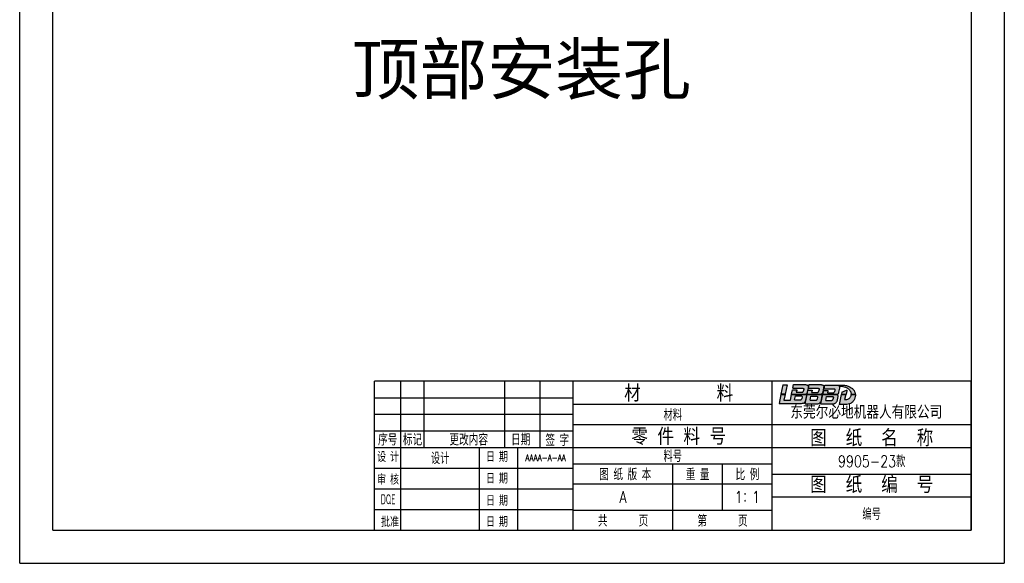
# Model space of a CAD drawing. Header units: millimetres. Extents: x 5876 to 6173, y 1277 to 1697.
# Tile 1 of 3: x 5876 to 6173, y 1277 to 1441. Entities that reach past the tile are written whole.
import ezdxf
from ezdxf.enums import TextEntityAlignment as Align

# ---------------------------------------------------------------- set-up
doc = ezdxf.new("R2010")
doc.units = ezdxf.units.MM
for name, color, linetype in [('1轮廓实线层', 7, 'Continuous'), ('2细线层', 4, 'Continuous'), ('5剖面线层', 2, 'Continuous'), ('6文字层', 3, 'Continuous'), ('图框层', 7, 'Continuous')]:
    doc.layers.add(name, color=color, linetype=linetype)
doc.styles.add('PC_TEXTSTYLE', font='isocp.shx', dxfattribs={"width": 0.8, "bigfont": 'hzfs.shx'})
doc.styles.get("Standard").update_dxf_attribs({"font": 'arial.ttf'})
doc.styles.add('TH_GBDIM', font='romans.shx', dxfattribs={"width": 0.8, "bigfont": 'gbcbig.shx'})

# ---------------------------------------------------------------- blocks, each defined once
blk = doc.blocks.new('A3纵')
at = {"layer": '5剖面线层', "true_color": 0x74d10a}
h = blk.add_hatch(color=72, dxfattribs=at)
h.dxf.hatch_style = 1
h.paths.add_polyline_path([(-55.51, 43.92), (-56.76, 43.92), (-57.36, 41.07), (-56.11, 41.07)])
edge = h.paths.add_edge_path()
edge.add_line((-57.96, 38.24), (-51.35, 38.24))
edge.add_spline(control_points=[(-51.35, 38.24), (-51.21, 38.26), (-50.93, 38.29), (-50.52, 38.36), (-50.24, 38.57), (-50.07, 38.76), (-50.02, 38.86)], knot_values=[0, 0, 0, 0, 3.612385, 7.048837, 10.255516, 12.349536, 12.349536, 12.349536, 12.349536], degree=3, periodic=0)
edge.add_line((-50.02, 38.86), (-49.64, 40.63))
edge.add_spline(control_points=[(-49.64, 40.63), (-49.64, 40.72), (-49.66, 40.81), (-49.66, 40.88), (-49.71, 40.94), (-49.73, 40.97)], knot_values=[0, 0, 0, 0, 0.476316, 1.44549, 2.246673, 2.246673, 2.246673, 2.246673], degree=3, periodic=0)
edge.add_line((-49.73, 40.97), (-54.18, 40.97))
edge.add_line((-54.18, 40.97), (-54.52, 39.3))
edge.add_line((-54.52, 39.3), (-56.49, 39.3))
edge.add_line((-56.49, 39.3), (-56.13, 40.97))
edge.add_line((-56.13, 40.97), (-57.38, 40.97))
edge.add_line((-57.38, 40.97), (-57.96, 38.24))
edge = h.paths.add_edge_path(flags=16)
edge.add_line((-52.99, 40.56), (-51.24, 40.56))
edge.add_spline(control_points=[(-51.24, 40.56), (-51.18, 40.54), (-51.08, 40.52), (-50.98, 40.39), (-50.97, 40.3), (-50.97, 40.26)], knot_values=[0, 0, 0, 0, 0.16594, 0.313706, 0.444871, 0.444871, 0.444871, 0.444871], degree=3, periodic=0)
edge.add_line((-50.97, 40.26), (-51.12, 39.64))
edge.add_spline(control_points=[(-51.12, 39.64), (-51.14, 39.57), (-51.2, 39.41), (-51.47, 39.34), (-51.65, 39.33), (-51.74, 39.32)], knot_values=[0, 0, 0, 0, 0.21656, 0.475605, 0.757612, 0.757612, 0.757612, 0.757612], degree=3, periodic=0)
edge.add_line((-51.74, 39.32), (-53.24, 39.32))
edge.add_line((-53.24, 39.32), (-52.99, 40.56))
edge = h.paths.add_edge_path()
edge.add_line((-53.9, 42.33), (-54.16, 41.07))
edge.add_line((-54.16, 41.07), (-49.89, 41.07))
edge.add_spline(control_points=[(-49.89, 41.07), (-49.86, 41.08), (-49.75, 41.1), (-49.64, 41.24), (-49.47, 41.38), (-49.45, 41.54), (-49.43, 41.62)], knot_values=[0, 0, 0, 0, 0.113541, 0.309529, 0.508983, 0.759853, 0.759853, 0.759853, 0.759853], degree=3, periodic=0)
edge.add_line((-49.43, 41.62), (-49.14, 42.98))
edge.add_spline(control_points=[(-49.14, 42.98), (-49.14, 43.07), (-49.13, 43.22), (-49.1, 43.46), (-49.2, 43.68), (-49.43, 43.82), (-49.67, 43.9), (-49.84, 43.93), (-49.92, 43.94)], knot_values=[0, 0, 0, 0, 0.270359, 0.459904, 0.691329, 0.959666, 1.234022, 1.467228, 1.467228, 1.467228, 1.467228], degree=3, periodic=0)
edge.add_line((-49.92, 43.94), (-53.56, 43.94))
edge.add_line((-53.56, 43.94), (-53.79, 42.84))
edge.add_line((-53.79, 42.84), (-50.84, 42.84))
edge.add_spline(control_points=[(-50.84, 42.84), (-50.8, 42.84), (-50.73, 42.83), (-50.63, 42.81), (-50.56, 42.77), (-50.49, 42.71), (-50.49, 42.63), (-50.49, 42.55), (-50.5, 42.49), (-50.5, 42.45)], knot_values=[0, 0, 0, 0, 0.109145, 0.202524, 0.297211, 0.376281, 0.445665, 0.519978, 0.62999, 0.62999, 0.62999, 0.62999], degree=3, periodic=0)
edge.add_line((-50.5, 42.47), (-50.66, 41.88))
edge.add_spline(control_points=[(-50.66, 41.88), (-50.68, 41.85), (-50.7, 41.79), (-50.77, 41.71), (-50.85, 41.66), (-50.92, 41.64), (-50.94, 41.63)], knot_values=[0, 0, 0, 0, 0.11249, 0.188578, 0.308405, 0.395813, 0.395813, 0.395813, 0.395813], degree=3, periodic=0)
edge.add_line((-50.94, 41.63), (-52.74, 41.63))
edge.add_line((-52.74, 41.63), (-52.62, 42.14))
edge.add_line((-52.62, 42.14), (-52.62, 42.33))
edge.add_line((-52.62, 42.33), (-53.9, 42.33))
edge = h.paths.add_edge_path()
edge.add_spline(control_points=[(-46.19, 42.84), (-46.15, 42.84), (-46.09, 42.83), (-45.99, 42.81), (-45.91, 42.77), (-45.85, 42.71), (-45.83, 42.62), (-45.85, 42.54), (-45.85, 42.48), (-45.86, 42.45)], knot_values=[0, 0, 0, 0, 0.109145, 0.202524, 0.297211, 0.376281, 0.459032, 0.54598, 0.631468, 0.631468, 0.631468, 0.631468], degree=3, periodic=0)
edge.add_line((-45.86, 42.45), (-46.02, 41.88))
edge.add_spline(control_points=[(-46.02, 41.88), (-46.03, 41.84), (-46.07, 41.74), (-46.17, 41.63), (-46.26, 41.6), (-46.3, 41.59)], knot_values=[0, 0, 0, 0, 0.133532, 0.314052, 0.429449, 0.429449, 0.429449, 0.429449], degree=3, periodic=0)
edge.add_line((-46.3, 41.59), (-48.11, 41.59))
edge.add_line((-48.11, 41.59), (-47.98, 42.14))
edge.add_line((-47.98, 42.14), (-47.98, 42.27))
edge.add_line((-47.98, 42.27), (-49.23, 42.27))
edge.add_line((-49.23, 42.27), (-49.48, 41.07))
edge.add_line((-49.48, 41.07), (-45.25, 41.07))
edge.add_spline(control_points=[(-45.25, 41.07), (-45.21, 41.08), (-45.11, 41.1), (-44.99, 41.24), (-44.83, 41.38), (-44.8, 41.54), (-44.79, 41.62)], knot_values=[0, 0, 0, 0, 0.113541, 0.309529, 0.508983, 0.759853, 0.759853, 0.759853, 0.759853], degree=3, periodic=0)
edge.add_line((-44.79, 41.62), (-44.5, 42.98))
edge.add_spline(control_points=[(-44.5, 42.98), (-44.49, 43.07), (-44.48, 43.22), (-44.46, 43.46), (-44.55, 43.68), (-44.78, 43.82), (-45.03, 43.9), (-45.2, 43.93), (-45.27, 43.94)], knot_values=[0, 0, 0, 0, 0.270359, 0.459904, 0.691329, 0.959666, 1.234022, 1.467228, 1.467228, 1.467228, 1.467228], degree=3, periodic=0)
edge.add_line((-45.27, 43.94), (-48.88, 43.94))
edge.add_line((-48.88, 43.94), (-49.11, 42.84))
edge.add_line((-49.11, 42.84), (-46.19, 42.84))
edge = h.paths.add_edge_path()
edge.add_spline(control_points=[(-45, 40.63), (-45, 40.72), (-45.02, 40.81), (-45.05, 40.86), (-45.08, 40.92), (-45.13, 40.97)], knot_values=[0.110312, 0.110312, 0.110312, 0.110312, 0.586629, 1.555802, 2.246673, 2.246673, 2.246673, 2.246673], degree=3, periodic=0)
edge.add_line((-45.13, 40.97), (-49.5, 40.97))
edge.add_line((-49.5, 40.97), (-50.09, 38.12))
edge.add_line((-50.09, 38.12), (-46.75, 38.12))
edge.add_spline(control_points=[(-46.75, 38.12), (-46.49, 38.12), (-46.23, 38.14), (-45.75, 38.29), (-45.55, 38.5), (-45.43, 38.76), (-45.37, 38.86)], knot_values=[0, 0, 0, 0, 3.612385, 7.048837, 10.255516, 12.349536, 12.349536, 12.349536, 12.349536], degree=3, periodic=0)
edge.add_line((-45.37, 38.86), (-45, 40.63))
edge = h.paths.add_edge_path(flags=16)
edge.add_spline(control_points=[(-46.45, 39.54), (-46.48, 39.46), (-46.53, 39.31), (-46.8, 39.24), (-46.98, 39.23), (-47.07, 39.22)], knot_values=[0, 0, 0, 0, 0.21656, 0.475605, 0.757612, 0.757612, 0.757612, 0.757612], degree=3, periodic=0)
edge.add_line((-47.07, 39.22), (-48.58, 39.22))
edge.add_line((-48.58, 39.22), (-48.32, 40.45))
edge.add_line((-48.32, 40.45), (-46.57, 40.45))
edge.add_spline(control_points=[(-46.57, 40.45), (-46.52, 40.44), (-46.41, 40.42), (-46.32, 40.29), (-46.31, 40.2), (-46.3, 40.16)], knot_values=[0, 0, 0, 0, 0.16594, 0.313706, 0.444871, 0.444871, 0.444871, 0.444871], degree=3, periodic=0)
edge.add_line((-46.3, 40.16), (-46.45, 39.54))
edge = h.paths.add_edge_path()
edge.add_spline(control_points=[(-40.24, 40.36), (-40.26, 40.68), (-40.29, 40.78), (-40.31, 40.84), (-40.36, 40.92), (-40.42, 40.97)], knot_values=[0.157558, 0.157558, 0.157558, 0.157558, 0.633874, 1.603048, 2.246673, 2.246673, 2.246673, 2.246673], degree=3, periodic=0)
edge.add_line((-40.42, 40.97), (-44.71, 40.97))
edge.add_line((-44.71, 40.97), (-45.31, 38.11))
edge.add_line((-45.31, 38.11), (-41.89, 38.11))
edge.add_spline(control_points=[(-41.89, 38.11), (-41.61, 38.13), (-41.38, 38.15), (-41, 38.3), (-40.74, 38.53), (-40.61, 38.76), (-40.56, 38.86)], knot_values=[0, 0, 0, 0, 3.612385, 7.048837, 10.255516, 12.349536, 12.349536, 12.349536, 12.349536], degree=3, periodic=0)
edge.add_line((-40.56, 38.86), (-40.24, 40.36))
edge = h.paths.add_edge_path(flags=16)
edge.add_spline(control_points=[(-41.84, 40.39), (-41.79, 40.38), (-41.68, 40.36), (-41.59, 40.23), (-41.58, 40.14), (-41.57, 40.09)], knot_values=[0, 0, 0, 0, 0.16594, 0.313706, 0.444871, 0.444871, 0.444871, 0.444871], degree=3, periodic=0)
edge.add_line((-41.57, 40.09), (-41.72, 39.47))
edge.add_spline(control_points=[(-41.72, 39.47), (-41.75, 39.4), (-41.8, 39.24), (-42.07, 39.17), (-42.25, 39.16), (-42.34, 39.16)], knot_values=[0, 0, 0, 0, 0.21656, 0.475605, 0.757612, 0.757612, 0.757612, 0.757612], degree=3, periodic=0)
edge.add_line((-42.34, 39.16), (-43.85, 39.16))
edge.add_line((-43.85, 39.16), (-43.59, 40.39))
edge.add_line((-43.59, 40.39), (-41.84, 40.39))
edge = h.paths.add_edge_path()
edge.add_spline(control_points=[(-39.7, 42.87), (-39.7, 43.09), (-39.71, 43.23), (-39.71, 43.35), (-39.74, 43.46), (-39.82, 43.53)], knot_values=[7.678202, 7.678202, 7.678202, 7.678202, 9.952853, 11.547588, 12.34447, 12.34447, 12.34447, 12.34447], degree=3, periodic=0)
edge.add_spline(control_points=[(-39.82, 43.53), (-39.82, 43.54), (-39.83, 43.54), (-39.84, 43.55)], knot_values=[7.617953, 7.617953, 7.617953, 7.617953, 7.678202, 7.678202, 7.678202, 7.678202], degree=3, periodic=0)
edge.add_spline(control_points=[(-39.84, 43.55), (-39.78, 43.54), (-39.73, 43.54), (-39.68, 43.53), (-39.55, 43.52), (-39.24, 43.49), (-38.65, 43.41), (-37.84, 43.2), (-37, 42.76), (-36.46, 42.09), (-36.25, 41.52), (-36.2, 41.2), (-36.18, 41.07)], knot_values=[-1.32384, -1.32384, -1.32384, -1.32384, 0, 0, 0, 3.216058, 7.844717, 15.059695, 24.312441, 31.237241, 36.149525, 39.453796, 39.453796, 39.453796, 39.453796], degree=3, periodic=0)
edge.add_line((-36.18, 41.07), (-34.96, 41.07))
edge.add_spline(control_points=[(-34.96, 41.07), (-34.96, 41.12), (-34.97, 41.24), (-35.05, 41.49), (-35.17, 41.91), (-35.55, 42.47), (-36.13, 43.02), (-36.94, 43.45), (-37.78, 43.69), (-38.37, 43.75), (-38.63, 43.77)], knot_values=[0, 0, 0, 0, 1.151049, 3.120639, 6.514086, 12.344374, 19.743132, 26.621777, 35.257202, 41.640066, 41.640066, 41.640066, 41.640066], degree=3, periodic=0)
edge.add_spline(control_points=[(-38.63, 43.77), (-39.03, 43.77), (-39.43, 43.77), (-39.83, 43.77)], knot_values=[0.439363, 0.439363, 0.439363, 0.439363, 10.5731, 10.5731, 10.5731, 10.5731], degree=3, periodic=0)
edge.add_spline(control_points=[(-39.83, 43.77), (-39.89, 43.76), (-39.98, 43.74), (-40.07, 43.72), (-40.1, 43.71)], knot_values=[0, 0, 0, 0, 1.463686, 2.290752, 2.290752, 2.290752, 2.290752], degree=3, periodic=0)
edge.add_spline(control_points=[(-40.1, 43.71), (-40.15, 43.73), (-40.28, 43.77), (-40.41, 43.79), (-40.48, 43.8)], knot_values=[0, 0, 0, 0, 1.372752, 3.334825, 3.334825, 3.334825, 3.334825], degree=3, periodic=0)
edge.add_line((-40.48, 43.8), (-44.13, 43.8))
edge.add_line((-44.13, 43.8), (-44.36, 42.69))
edge.add_line((-44.36, 42.69), (-41.44, 42.69))
edge.add_spline(control_points=[(-41.44, 42.69), (-41.4, 42.69), (-41.34, 42.68), (-41.24, 42.66), (-41.16, 42.62), (-41.1, 42.55), (-41.08, 42.47), (-41.1, 42.39), (-41.1, 42.33), (-41.11, 42.3)], knot_values=[0, 0, 0, 0, 0.109145, 0.202524, 0.297211, 0.376281, 0.459032, 0.54598, 0.631468, 0.631468, 0.631468, 0.631468], degree=3, periodic=0)
edge.add_line((-41.11, 42.3), (-41.27, 41.73))
edge.add_spline(control_points=[(-41.27, 41.73), (-41.28, 41.7), (-41.3, 41.64), (-41.37, 41.56), (-41.45, 41.51), (-41.52, 41.49), (-41.55, 41.48)], knot_values=[0, 0, 0, 0, 0.11249, 0.188578, 0.308405, 0.395813, 0.395813, 0.395813, 0.395813], degree=3, periodic=0)
edge.add_line((-41.54, 41.48), (-43.35, 41.48))
edge.add_line((-43.35, 41.48), (-43.23, 41.99))
edge.add_line((-43.23, 41.99), (-43.23, 42.17))
edge.add_line((-43.23, 42.17), (-44.46, 42.17))
edge.add_line((-44.46, 42.17), (-44.69, 41.07))
edge.add_line((-44.69, 41.07), (-40.26, 41.07))
edge.add_spline(control_points=[(-40.26, 41.07), (-40.24, 41.08), (-40.17, 41.11), (-40.11, 41.24), (-40.02, 41.4), (-39.99, 41.54), (-39.97, 41.62)], knot_values=[0, 0, 0, 0, 0.063812, 0.219898, 0.386717, 0.637587, 0.637587, 0.637587, 0.637587], degree=3, periodic=0)
edge.add_line((-39.97, 41.62), (-39.7, 42.87))
h.paths.add_polyline_path([(-37.48, 42.1), (-37.48, 42.22), (-37.6, 42.22), (-39.01, 41.64), (-39.13, 41.07), (-37.75, 41.07)], flags=17)
edge = h.paths.add_edge_path()
edge.add_spline(control_points=[(-39.83, 37.96), (-39.59, 37.95), (-38.96, 37.93), (-38.04, 37.9), (-37.13, 37.99), (-36.29, 38.2), (-35.68, 38.82), (-35.15, 39.54), (-35.03, 40.19), (-34.89, 40.62), (-34.91, 40.82), (-34.92, 40.93), (-34.93, 40.97)], knot_values=[0, 0, 0, 0, 5.994431, 15.888509, 23.126915, 29.243366, 37.241208, 44.362079, 51.473113, 53.800224, 55.481839, 56.538024, 56.538024, 56.538024, 56.538024], degree=3, periodic=0)
edge.add_line((-34.93, 40.97), (-36.17, 40.97))
edge.add_spline(control_points=[(-36.17, 40.97), (-36.17, 40.96), (-36.18, 40.89), (-36.2, 40.71), (-36.3, 40.44), (-36.45, 40.08), (-36.77, 39.76), (-37.23, 39.49), (-37.74, 39.4), (-38.07, 39.43), (-38.18, 39.43)], knot_values=[0, 0, 0, 0, 0.200319, 1.755522, 4.491279, 7.649925, 11.354755, 15.71284, 21.005618, 23.994098, 23.994098, 23.994098, 23.994098], degree=3, periodic=0)
edge.add_line((-38.18, 39.43), (-37.78, 40.97))
edge.add_line((-37.78, 40.97), (-39.16, 40.97))
edge.add_line((-39.16, 40.97), (-39.83, 37.96))
for p, q in [((-56.76, 43.92), (-57.36, 41.07)), ((-56.76, 43.92), (-55.51, 43.92)), ((-55.51, 43.92), (-56.11, 41.07)), ((-54.16, 41.07), (-53.9, 42.33)), ((-53.9, 42.33), (-53.9, 42.33)), ((-53.9, 42.33), (-52.62, 42.33)), ((-53.79, 42.84), (-53.56, 43.94)), ((-53.79, 42.84), (-50.84, 42.84)), ((-53.56, 43.94), (-49.92, 43.94)), ((-52.62, 42.14), (-52.74, 41.63)), ((-52.74, 41.63), (-50.94, 41.63)), ((-52.62, 42.33), (-52.62, 42.14)), ((-50.5, 42.45), (-50.66, 41.88)), ((-49.48, 41.07), (-49.23, 42.27)), ((-49.14, 42.98), (-49.43, 41.62)), ((-49.25, 42.33), (-49.25, 42.33)), ((-49.23, 42.27), (-47.98, 42.27)), ((-49.11, 42.84), (-48.88, 43.94)), ((-49.11, 42.84), (-46.19, 42.84)), ((-48.88, 43.94), (-45.27, 43.94)), ((-47.98, 42.14), (-48.11, 41.59)), ((-48.11, 41.59), (-46.3, 41.59)), ((-47.98, 42.27), (-47.98, 42.14)), ((-45.86, 42.45), (-46.02, 41.88)), ((-44.5, 42.98), (-44.79, 41.62)), ((-44.69, 41.07), (-44.46, 42.17)), ((-44.46, 42.17), (-43.23, 42.17)), ((-44.36, 42.69), (-44.13, 43.8)), ((-44.36, 42.69), (-41.44, 42.69)), ((-44.13, 43.8), (-40.48, 43.8)), ((-43.23, 41.99), (-43.35, 41.48)), ((-43.23, 42.17), (-43.23, 41.99)), ((-41.11, 42.3), (-41.27, 41.73)), ((-39.7, 42.87), (-39.97, 41.62)), ((-39.01, 41.64), (-39.13, 41.07)), ((-39.01, 41.64), (-37.6, 42.22)), ((-37.48, 42.1), (-37.75, 41.07)), ((-37.6, 42.22), (-37.48, 42.22)), ((-37.48, 42.22), (-37.48, 42.1)), ((-57.38, 40.97), (-57.96, 38.24)), ((-57.38, 40.97), (-56.13, 40.97)), ((-56.11, 41.07), (-57.36, 41.07)), ((-56.13, 40.97), (-56.49, 39.3)), ((-56.49, 39.3), (-54.52, 39.3)), ((-54.52, 39.3), (-54.18, 40.97)), ((-54.18, 40.97), (-49.73, 40.97)), ((-54.16, 41.07), (-49.89, 41.07)), ((-53.24, 39.32), (-52.99, 40.56)), ((-53.24, 39.32), (-51.74, 39.32)), ((-52.99, 40.56), (-51.24, 40.56)), ((-50.97, 40.26), (-51.12, 39.64)), ((-50.09, 38.12), (-49.5, 40.97)), ((-49.64, 40.63), (-50.02, 38.86)), ((-49.5, 40.97), (-45.13, 40.97)), ((-49.48, 41.07), (-45.25, 41.07)), ((-48.58, 39.22), (-48.32, 40.45)), ((-48.58, 39.22), (-47.07, 39.22)), ((-48.32, 40.45), (-46.57, 40.45)), ((-46.3, 40.16), (-46.45, 39.54)), ((-45, 40.63), (-45.37, 38.86)), ((-45.31, 38.11), (-44.71, 40.97)), ((-44.71, 40.97), (-40.42, 40.97)), ((-44.69, 41.07), (-40.26, 41.07)), ((-43.85, 39.16), (-43.59, 40.39)), ((-43.85, 39.16), (-42.34, 39.16)), ((-43.59, 40.39), (-41.84, 40.39)), ((-43.35, 41.48), (-41.55, 41.48)), ((-41.57, 40.09), (-41.72, 39.47)), ((-40.24, 40.36), (-40.56, 38.86)), ((-39.16, 40.97), (-39.83, 37.96)), ((-39.16, 40.97), (-37.78, 40.97)), ((-39.13, 41.07), (-37.75, 41.07)), ((-37.78, 40.97), (-38.18, 39.43)), ((-36.18, 41.07), (-34.96, 41.07)), ((-36.17, 40.97), (-34.93, 40.97)), ((-57.96, 38.24), (-51.35, 38.24)), ((-50.09, 38.12), (-46.75, 38.12)), ((-45.31, 38.11), (-41.89, 38.11)), ((-120, 31.92), (-60, 31.92))]:
    blk.add_line(p, q)
for points in [[(-50.94, 41.63), (-50.86, 41.66), (-50.76, 41.73), (-50.71, 41.78), (-50.66, 41.88)], [(-50.84, 42.84), (-50.73, 42.83), (-50.64, 42.81), (-50.55, 42.76), (-50.5, 42.7), (-50.49, 42.63), (-50.49, 42.56), (-50.5, 42.45)], [(-49.92, 43.94), (-49.69, 43.9), (-49.43, 43.81), (-49.21, 43.65), (-49.12, 43.44), (-49.12, 43.25), (-49.14, 42.98)], [(-49.43, 41.62), (-49.5, 41.38), (-49.64, 41.23), (-49.78, 41.1), (-49.89, 41.07)], [(-46.3, 41.59), (-46.19, 41.63), (-46.07, 41.76), (-46.02, 41.88)], [(-46.19, 42.84), (-46.08, 42.83), (-45.99, 42.81), (-45.91, 42.76), (-45.86, 42.7), (-45.84, 42.62), (-45.85, 42.54), (-45.86, 42.45)], [(-45.27, 43.94), (-45.04, 43.9), (-44.78, 43.81), (-44.56, 43.65), (-44.47, 43.44), (-44.48, 43.25), (-44.5, 42.98)], [(-44.79, 41.62), (-44.86, 41.38), (-44.99, 41.23), (-45.14, 41.1), (-45.25, 41.07)], [(-41.55, 41.48), (-41.47, 41.51), (-41.36, 41.58), (-41.31, 41.63), (-41.27, 41.73)], [(-41.44, 42.69), (-41.33, 42.68), (-41.24, 42.66), (-41.16, 42.61), (-41.11, 42.55), (-41.09, 42.47), (-41.1, 42.38), (-41.11, 42.3)], [(-39.97, 41.62), (-40.04, 41.38), (-40.12, 41.23), (-40.2, 41.1), (-40.26, 41.07)], [(-51.74, 39.32), (-51.46, 39.35), (-51.22, 39.45), (-51.12, 39.64)], [(-51.24, 40.56), (-51.08, 40.5), (-50.99, 40.38), (-50.97, 40.26)], [(-47.07, 39.22), (-46.79, 39.25), (-46.55, 39.34), (-46.45, 39.54)], [(-46.57, 40.45), (-46.42, 40.4), (-46.33, 40.28), (-46.3, 40.16)], [(-42.34, 39.16), (-42.06, 39.18), (-41.82, 39.28), (-41.72, 39.47)], [(-41.84, 40.39), (-41.69, 40.34), (-41.6, 40.22), (-41.57, 40.09)]]:
    blk.add_spline(points, degree=3)
for points, knots in [([(-40.48, 43.8), (-40.41, 43.79), (-40.28, 43.77), (-40.15, 43.73), (-40.1, 43.71)], [0, 0, 0, 0, 1.962073, 3.334825, 3.334825, 3.334825, 3.334825]), ([(-40.1, 43.71), (-40.07, 43.72), (-39.98, 43.74), (-39.89, 43.76), (-39.83, 43.77)], [0, 0, 0, 0, 0.827065, 2.290752, 2.290752, 2.290752, 2.290752]), ([(-39.84, 43.55), (-39.83, 43.54), (-39.82, 43.54), (-39.82, 43.53), (-39.74, 43.46), (-39.71, 43.35), (-39.71, 43.23), (-39.7, 43.09), (-39.7, 42.87)], [7.617953, 7.617953, 7.617953, 7.617953, 7.678202, 7.678202, 7.678202, 8.475084, 10.069819, 12.34447, 12.34447, 12.34447, 12.34447]), ([(-39.84, 43.55), (-39.78, 43.54), (-39.73, 43.54), (-39.68, 43.53), (-39.55, 43.52), (-39.24, 43.49), (-38.65, 43.41), (-37.84, 43.2), (-37, 42.76), (-36.46, 42.09), (-36.25, 41.52), (-36.2, 41.2), (-36.18, 41.07)], [-1.32384, -1.32384, -1.32384, -1.32384, 0, 0, 0, 3.216058, 7.844717, 15.059695, 24.312441, 31.237241, 36.149525, 39.453796, 39.453796, 39.453796, 39.453796]), ([(-38.63, 43.77), (-38.37, 43.75), (-37.78, 43.69), (-36.94, 43.45), (-36.13, 43.02), (-35.55, 42.47), (-35.17, 41.91), (-35.05, 41.49), (-34.97, 41.24), (-34.96, 41.12), (-34.96, 41.07)], [0, 0, 0, 0, 6.382864, 15.018289, 21.896934, 29.295692, 35.12598, 38.519427, 40.489017, 41.640066, 41.640066, 41.640066, 41.640066]), ([(-51.35, 38.24), (-51.21, 38.26), (-50.93, 38.29), (-50.52, 38.36), (-50.24, 38.57), (-50.07, 38.76), (-50.02, 38.86)], [0, 0, 0, 0, 3.612385, 7.048837, 10.255516, 12.349536, 12.349536, 12.349536, 12.349536]), ([(-49.73, 40.97), (-49.71, 40.94), (-49.66, 40.88), (-49.66, 40.81), (-49.64, 40.72), (-49.64, 40.63)], [0, 0, 0, 0, 0.801183, 1.770357, 2.246673, 2.246673, 2.246673, 2.246673]), ([(-46.75, 38.12), (-46.49, 38.12), (-46.23, 38.14), (-45.75, 38.29), (-45.55, 38.5), (-45.43, 38.76), (-45.37, 38.86)], [0, 0, 0, 0, 3.612385, 7.048837, 10.255516, 12.349536, 12.349536, 12.349536, 12.349536]), ([(-45.13, 40.97), (-45.08, 40.92), (-45.05, 40.86), (-45.02, 40.81), (-45, 40.72), (-45, 40.63)], [0.110312, 0.110312, 0.110312, 0.110312, 0.801183, 1.770357, 2.246673, 2.246673, 2.246673, 2.246673]), ([(-41.89, 38.11), (-41.61, 38.13), (-41.38, 38.15), (-41, 38.3), (-40.74, 38.53), (-40.61, 38.76), (-40.56, 38.86)], [0, 0, 0, 0, 3.612385, 7.048837, 10.255516, 12.349536, 12.349536, 12.349536, 12.349536]), ([(-40.42, 40.97), (-40.36, 40.92), (-40.31, 40.84), (-40.29, 40.78), (-40.26, 40.68), (-40.24, 40.36)], [0.157558, 0.157558, 0.157558, 0.157558, 0.801183, 1.770357, 2.246673, 2.246673, 2.246673, 2.246673]), ([(-34.93, 40.97), (-34.92, 40.93), (-34.91, 40.82), (-34.89, 40.62), (-35.03, 40.19), (-35.15, 39.54), (-35.68, 38.82), (-36.29, 38.2), (-37.13, 37.99), (-38.04, 37.9), (-38.96, 37.93), (-39.59, 37.95), (-39.83, 37.96)], [0, 0, 0, 0, 1.056185, 2.7378, 5.064911, 12.175945, 19.296816, 27.294658, 33.411109, 40.649515, 50.543593, 56.538024, 56.538024, 56.538024, 56.538024]), ([(-38.18, 39.43), (-38.07, 39.43), (-37.74, 39.4), (-37.23, 39.49), (-36.77, 39.76), (-36.45, 40.08), (-36.3, 40.44), (-36.2, 40.71), (-36.18, 40.89), (-36.17, 40.96), (-36.17, 40.97)], [0, 0, 0, 0, 2.988479, 8.281258, 12.639343, 16.344172, 19.502819, 22.238575, 23.793778, 23.994098, 23.994098, 23.994098, 23.994098])]:
    blk.add_open_spline(points, degree=3, knots=knots)
for points in [[(-39.83, 43.77), (-39.43, 43.77), (-39.03, 43.77), (-38.63, 43.77)], [(-49.65, 40.6), (-49.65, 40.6), (-49.65, 40.6), (-49.65, 40.6)], [(-45, 40.6), (-45, 40.6), (-45, 40.6), (-45, 40.6)]]:
    blk.add_open_spline(points, degree=3)
at = {"layer": '1轮廓实线层'}
for p, q in [((0, 45), (-180, 45)), ((-180, 0), (-180, 45)), ((-172, 25), (-172, 45)), ((-165, 25), (-165, 45)), ((-140.62, 25), (-140.62, 45)), ((-130, 25), (-130, 45)), ((-120, 0), (-120, 45)), ((-60, 31.92), (0, 31.92)), ((-172, 0), (-172, 25)), ((-148.32, 0), (-148.32, 25)), ((-136.74, 0), (-136.74, 25)), ((-120, 20), (-60, 20)), ((-60, 16.95), (0, 16.95)), ((-180, 0), (0, 0))]:
    blk.add_line(p, q, dxfattribs=at)
at = {"layer": '1轮廓实线层', "color": 7}
for p, q in [((-60, 0), (-60, 45)), ((-180, 25), (-120, 25)), ((-180, 18.75), (-120, 18.75)), ((-180, 12.5), (-120, 12.5)), ((-180, 6.25), (-120, 6.25))]:
    blk.add_line(p, q, dxfattribs=at)
at = {"layer": '2细线层'}
for p, q in [((-287, -10), (-287, 410)), ((10, 410), (10, -10)), ((-180, 40), (-120, 40)), ((-120, 38), (-60, 38)), ((-180, 35), (-120, 35)), ((-180, 30), (-120, 30)), ((-120, 25), (-60, 25)), ((-60, 25), (0, 25)), ((-90, 0), (-90, 20)), ((-75, 6), (-75, 20)), ((-120, 14), (-60, 14)), ((-60, 10.11), (0, 10.11)), ((-120, 6), (-60, 6)), ((-287, -10), (10, -10))]:
    blk.add_line(p, q, dxfattribs=at)
at = {"layer": '图框层'}
for p, q in [((-277, 0), (-277, 400)), ((0, 400), (0, 0)), ((0, 0), (0, 45)), ((-277, 0), (0, 0))]:
    blk.add_line(p, q, dxfattribs=at)
at = {"layer": '6文字层', "style": 'PC_TEXTSTYLE'}
for s, p in [(' 材        料', (-89.65, 41.58)), (' 零 件 料 号', (-89.65, 28.49)), ('图  纸  名  称', (-30, 28.07)), ('图  纸  编  号', (-30, 13.99))]:
    blk.add_text(s, height=5, dxfattribs=at).set_placement(p, align=Align.MIDDLE)
at = {"layer": '6文字层', "style": 'PC_TEXTSTYLE', "width": 0.667}
for s, height, p in [('序号', 3.5, (-176, 27.5)), ('标记', 3.5, (-168.5, 27.5)), (' 更改内容', 3.5, (-152.23, 27.5)), (' 日期 ', 3.5, (-135.85, 27.5)), (' 签 字 ', 3.5, (-124.84, 27.37)), (' 设 计 ', 3, (-175.88, 22.3)), (' 日 期 ', 3, (-143.05, 22.3)), (' 审 核 ', 3, (-175.88, 15.48)), (' 日 期 ', 3, (-143.05, 15.77)), (' 图 纸 版 本', 3.5, (-105, 17)), (' 重 量 ', 3.5, (-82.5, 17)), (' 比 例 ', 3.5, (-67.5, 17)), ('DQE', 3, (-175.88, 9.35)), (' 日 期 ', 3, (-143.05, 9.07)), (' 批准', 3, (-175.88, 2.69)), (' 日 期 ', 3, (-143.05, 2.69)), ('共       页', 3.5, (-105, 3)), ('第       页', 3.5, (-75, 3))]:
    blk.add_text(s, height=height, dxfattribs=at).set_placement(p, align=Align.MIDDLE)
at = {"layer": '6文字层', "insert": (-54.54, 37.52), "char_height": 3.5, "attachment_point": 1, "style": 'PC_TEXTSTYLE'}
blk.add_mtext_dynamic_manual_height_columns('{\\fSimHei|b0|i0|c134|p49;东莞尔必地机器人有限公司}', width=147.7089, gutter_width=25, heights=[0], dxfattribs=at)
at = {"layer": '6文字层', "style": 'TH_GBDIM', "width": 0.8, "flags": 8}
for tag, height, p in [('材料', 3.5, (-90, 34.96)), ('设计', 3.5, (-160.16, 21.88)), ('料号', 3.5, (-90, 22.5)), ('AAAA-A-AA', 2, (-128.37, 21.88)), ('名称', 3.5, (-30, 20.97)), ('A', 3.5, (-105, 10)), ('1：1', 3.5, (-67.5, 10)), ('编号', 3.5, (-30, 5.05))]:
    blk.add_attdef(tag, text='', height=height, dxfattribs=at).set_placement(p, align=Align.MIDDLE)

msp = doc.modelspace()

# ---------------------------------------------------------------- block references
at = {"layer": '6文字层'}
ref = msp.add_blockref('A3纵', (6163.473, 1286.86), dxfattribs=at)
ref.add_attrib('名称', '9905-23款', dxfattribs={"height": 3.5, "style": 'TH_GBDIM', "width": 0.8}).set_placement((6133.473, 1307.834), align=Align.MIDDLE)
ref.add_attrib('编号', '编号', dxfattribs={"height": 3.5, "style": 'TH_GBDIM', "width": 0.8}).set_placement((6133.473, 1291.915), align=Align.MIDDLE)
ref.add_attrib('1：1', '1：1', dxfattribs={"height": 3.5, "style": 'TH_GBDIM', "width": 0.8}).set_placement((6095.973, 1296.86), align=Align.MIDDLE)
ref.add_attrib('A', 'A', dxfattribs={"height": 3.5, "style": 'TH_GBDIM', "width": 0.8}).set_placement((6058.473, 1296.86), align=Align.MIDDLE)
ref.add_attrib('料号', '料号', dxfattribs={"height": 3.5, "style": 'TH_GBDIM', "width": 0.8}).set_placement((6073.473, 1309.36), align=Align.MIDDLE)
ref.add_attrib('材料', '材料', dxfattribs={"height": 3.5, "style": 'TH_GBDIM', "width": 0.8}).set_placement((6073.473, 1321.818), align=Align.MIDDLE)
ref.add_attrib('AAAA-A-AA', 'AAAA-A-AA', dxfattribs={"height": 2, "style": 'TH_GBDIM', "width": 0.8}).set_placement((6035.104, 1308.735), align=Align.MIDDLE)
ref.add_attrib('设计', '设计', dxfattribs={"height": 3.5, "style": 'TH_GBDIM', "width": 0.8}).set_placement((6003.312, 1308.735), align=Align.MIDDLE)

# ---------------------------------------------------------------- texts
at = {"insert": (5976.641, 1433.52), "char_height": 15, "attachment_point": 1}
msp.add_mtext_dynamic_manual_height_columns('{\\fSimSun|b0|i0|c134|p2;顶部安装孔}', width=109.97409, gutter_width=12.5, heights=[0], dxfattribs=at)

doc.saveas('drawing.dxf')
